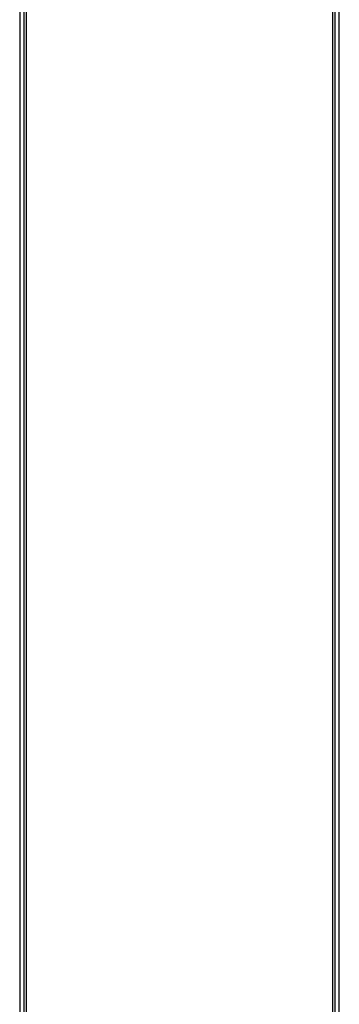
# Model space of a CAD drawing. Header units: inches. Extents: x 0 to 400, y -11 to 260.
# Tile 7 of 50: x 67.61 to 73.84, y 66.81 to 86.01. Entities that reach past the tile are written whole.
import ezdxf

# ---------------------------------------------------------------- set-up
doc = ezdxf.new("R2010")
doc.units = ezdxf.units.IN
doc.header["$LTSCALE"] = 24.014056
doc.header["$MEASUREMENT"] = 0
doc.layers.add('Visible Edges(ANSI)', color=7, linetype='Continuous', lineweight=25)
doc.layers.add('Visible Tangent Edges(ANSI)', color=7, linetype='Continuous', lineweight=25)

msp = doc.modelspace()

# ---------------------------------------------------------------- linework, layer by layer
at = {"layer": 'Visible Edges(ANSI)'}
for p, q in [((67.6865, 227.2121), (67.6865, 50.2368)), ((73.7606, 50.2368), (73.7606, 227.2121)), ((73.8418, 50.2368), (73.8418, 227.2121)), ((67.6052, 96.8089), (67.6052, 57.0529))]:
    msp.add_line(p, q, dxfattribs=at)
at = {"layer": 'Visible Tangent Edges(ANSI)'}
for p, q in [((73.7147, 50.0521), (73.7147, 227.3968)), ((67.7323, 96.8014), (67.7323, 57.0603))]:
    msp.add_line(p, q, dxfattribs=at)

doc.saveas('drawing.dxf')
